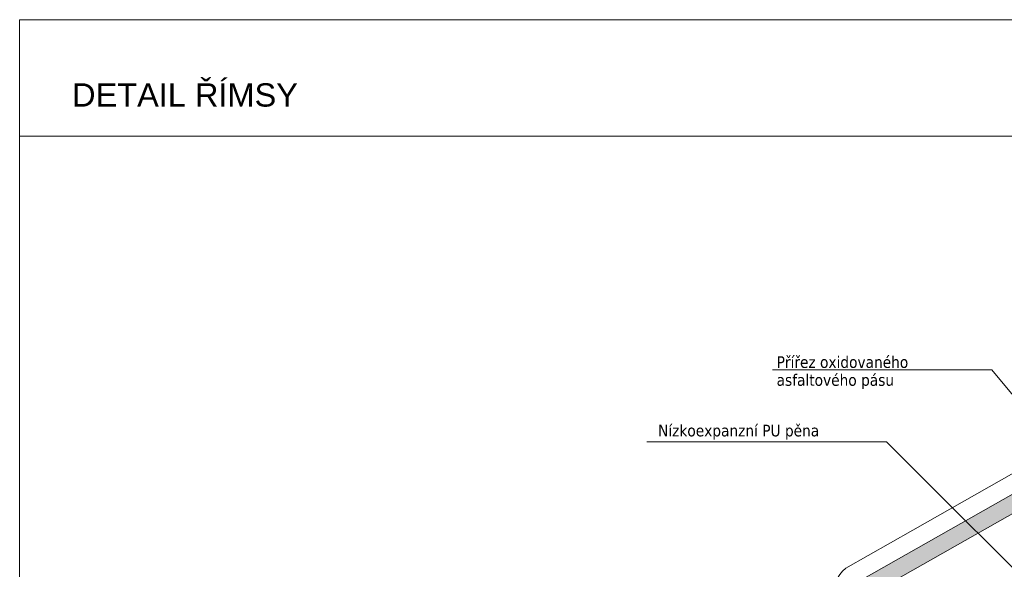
# Model space of a CAD drawing. Header units: millimetres. Extents: x -105824 to -100731, y 43743 to 47488.
# Tile 22 of 25: x -102768 to -101710, y 46877 to 47467. Entities that reach past the tile are written whole.
import ezdxf

# ---------------------------------------------------------------- set-up
doc = ezdxf.new("R2010")
doc.units = ezdxf.units.MM
doc.header["$MEASUREMENT"] = 0
doc.styles.add('GENEROVANÝ_STYL_1', font='tahoma.ttf')
doc.styles.add('GENEROVANÝ_STYL_3', font='txt')

msp = doc.modelspace()

# ---------------------------------------------------------------- hatches: boundary and pattern name
at = {"linetype": 'Continuous', "lineweight": 20, "true_color": 0xff6600}
msp.add_hatch(color=30, dxfattribs=at).paths.add_polyline_path([(-101874.3, 46859.7, 0.255685), (-101879.8, 46837.4), (-101875.9, 46822.8), (-101866.5, 46828.1, 0.198911), (-101865, 46830), (-101861.5, 46842.7, -0.197952), (-101860.1, 46844.6), (-101851, 46849.7, -0.267722), (-101848, 46849.7), (-101841.9, 46846.1, 0.270431), (-101838.9, 46846.1), (-101835.6, 46848, 0.267947), (-101834.1, 46850.6), (-101834, 46859.6, -0.268535), (-101832.2, 46862.7), (-101532.9, 47032.5, -0.364957), (-101529.1, 47031.8), (-101523.8, 47025.4, 0.36397), (-101520, 47024.7), (-101506.4, 47032.4), (-101523.7, 47063), (-101551.6, 47047.2, 0.267947), (-101554.1, 47042.8), (-101554.2, 47038.2, -0.267952), (-101556.7, 47033.8), (-101563, 47030.2, -0.267826), (-101568.1, 47030.3), (-101572.1, 47032.6, 0.267949), (-101577.2, 47032.7), (-101580.1, 47031, 0.198913), (-101582.5, 47027.9), (-101585.6, 47016.8, -0.198912), (-101588, 47013.8), (-101601, 47006.3), (-101604.7, 47012.7)])

# ---------------------------------------------------------------- linework, layer by layer
at = {"color": 154, "linetype": 'Continuous', "lineweight": 13}
for p, q in [((-102767.6, 47342.5), (-101736.3, 47342.5)), ((-101736.3, 47342.5), (-100736.3, 47342.5))]:
    msp.add_line(p, q, dxfattribs=at)
at = {"color": 48, "linetype": 'Continuous', "lineweight": 20, "true_color": 0x5a400a}
for p, q in [((-101611.6, 47030.9), (-101808.4, 46919.2)), ((-101808.4, 46919.2), (-101880.1, 46878.5))]:
    msp.add_line(p, q, dxfattribs=at)
at = {"color": 154, "linetype": 'Continuous', "lineweight": 13}
for points in [[(-101801.5, 46032.5), (-102767.6, 46032.5), (-102767.6, 47467.5), (-101801.5, 47467.5)], [(-101801.5, 47467.5), (-100736.3, 47467.5), (-100736.3, 46032.5), (-101801.5, 46032.5)]]:
    msp.add_lwpolyline(points, dxfattribs=at)
at = {"color": 154, "linetype": 'Continuous', "lineweight": 13, "flags": 128}
for points in [[(-101398.4, 46700.9), (-101723.3, 47091.3), (-101958.9, 47091.3)], [(-101643.5, 46821.6), (-101836.6, 47014.2), (-102093.9, 47014.2)]]:
    msp.add_lwpolyline(points, dxfattribs=at)
at = {"color": 48, "linetype": 'Continuous', "lineweight": 20, "true_color": 0x5a400a}
msp.add_lwpolyline([(-101535.6, 47031), (-101832.2, 46862.7, 0.268535), (-101834, 46859.6), (-101834.1, 46850.6, -0.267947), (-101835.6, 46848), (-101838.9, 46846.1, -0.270431), (-101841.9, 46846.1), (-101848, 46849.7, 0.267722), (-101851, 46849.7), (-101860.1, 46844.6, 0.197952), (-101861.5, 46842.7), (-101865, 46830, -0.198911), (-101866.5, 46828.1), (-101875.9, 46822.8), (-101879.8, 46837.4, -0.255685), (-101874.3, 46859.7), (-101604.7, 47012.7)], format="xyb", dxfattribs=at)
msp.add_arc((-101864.4, 46856.8), 26.9, 125.9333, 206.5486, dxfattribs=at)

# ---------------------------------------------------------------- texts
at = {"color": 154, "linetype": 'Continuous', "lineweight": 13, "attachment_point": 7}
for s, insert, char_height, style in [('\\A1;{\\pql;\\fArial|b0|i0|c238|p38;DETAIL ŘÍMSY}', (-102711.3, 47373.8), 25, 'GENEROVANÝ_STYL_3'), ('\\A1;{\\pql;\\fTahoma|b0|i0|c238|p34;Nízkoexpanzní PU pěna}', (-102081.9, 47016.4), 12.5, 'GENEROVANÝ_STYL_1')]:
    msp.add_mtext(s, dxfattribs=dict(at, insert=insert, char_height=char_height, style=style))
at = {"color": 154, "linetype": 'Continuous', "lineweight": 13, "insert": (-101954.6, 47070.7), "char_height": 12.5, "attachment_point": 7, "line_spacing_factor": 0.922945, "style": 'GENEROVANÝ_STYL_1'}
msp.add_mtext('\\A1;{\\pql;\\fTahoma|b0|i0|c238|p34;Přířez oxidovaného \\P\\pql;\\fTahoma|b0|i0|c238|p34;asfaltového pásu}', dxfattribs=at)

doc.saveas('drawing.dxf')
